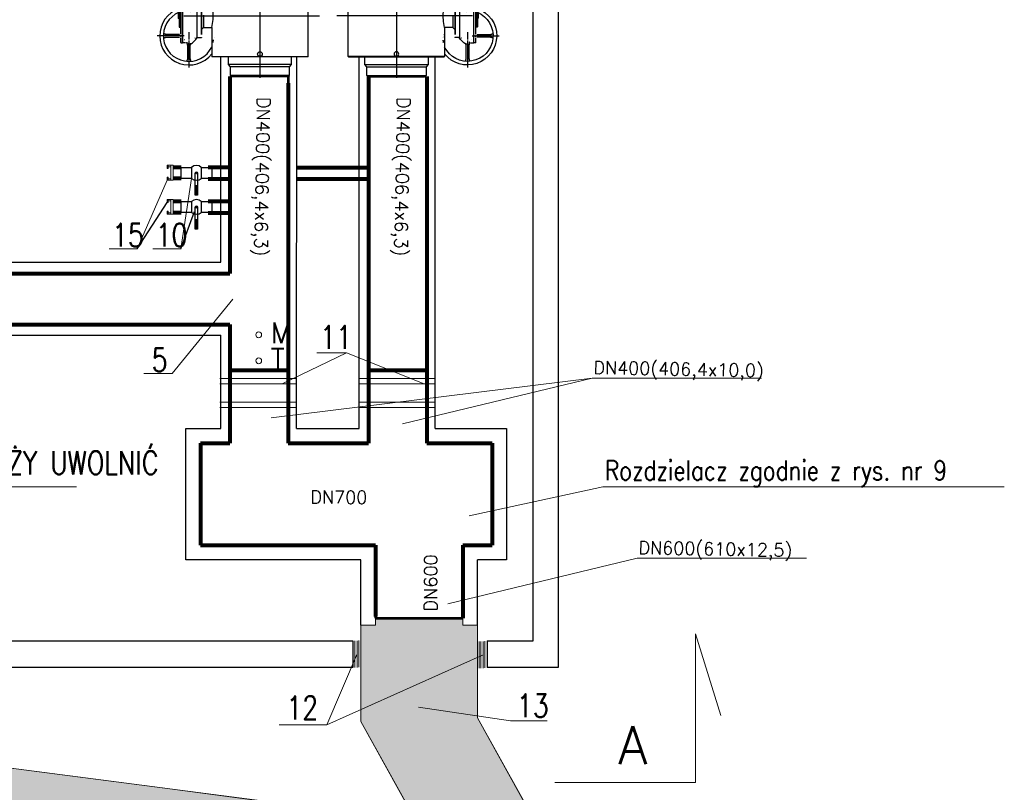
# Model space of a CAD drawing. Header units: metres. Extents: x 6538042 to 13082743, y 6022817 to 12049805.
# Tile 35 of 92: x 6539417 to 6539485, y 6024136 to 6024189. Entities that reach past the tile are written whole.
import ezdxf
from ezdxf.lldxf.tags import DXFTag

# ---------------------------------------------------------------- set-up
doc = ezdxf.new("R2010")
doc.units = ezdxf.units.M
doc.header["$MEASUREMENT"] = 0
doc.layers.get('0').update_dxf_attribs({"linetype": 'CONTINUOUS', "lineweight": 18})
for name, color, linetype in [('A400WW9_1', 7, 'CONTINUOUS'), ('d-izolacja', 251, 'CONTINUOUS'), ('d-małe zawory', 7, 'CONTINUOUS'), ('Default', 7, 'CONTINUOUS'), ('dg opis', 7, 'CONTINUOUS'), ('Q-6500-S', 7, 'CONTINUOUS'), ('W-400-20', 7, 'CONTINUOUS')]:
    doc.layers.add(name, color=color, linetype=linetype)
for name, color, linetype, lineweight in [('d-komora scian', 7, 'CONTINUOUS', 40), ('d-komora zawory', 7, 'CONTINUOUS', 13), ('d-opis', 7, 'CONTINUOUS', 18), ('d-powrot', 5, 'CONTINUOUS', 53), ('d-sciany komory', 7, 'CONTINUOUS', 30), ('d-zasilanie', 1, 'CONTINUOUS', 53), ('rury', 6, 'CONTINUOUS', 13)]:
    doc.layers.add(name, color=color, linetype=linetype, lineweight=lineweight)
doc.styles.get("Standard").update_dxf_attribs({"font": 'simplex.shx'})
doc.styles.add('STYL1', font='SIMPLEX.shx', dxfattribs={"width": 0.8})
tags = doc.linetypes.add('CENTER2', pattern=[28.575, 19.05, -3.175, 3.175, -3.175]).pattern_tags.tags
tags[10:11] = [DXFTag(74, 4), DXFTag(75, 0), DXFTag(340, '0'), DXFTag(46, 0.0), DXFTag(50, 0.0), DXFTag(44, 0.0), DXFTag(45, 0.0)]
tags[8:9] = [DXFTag(74, 4), DXFTag(75, 0), DXFTag(340, '0'), DXFTag(46, 0.0), DXFTag(50, 0.0), DXFTag(44, 0.0), DXFTag(45, 0.0)]
tags[6:7] = [DXFTag(74, 4), DXFTag(75, 0), DXFTag(340, '0'), DXFTag(46, 0.0), DXFTag(50, 0.0), DXFTag(44, 0.0), DXFTag(45, 0.0)]
tags[4:5] = [DXFTag(74, 4), DXFTag(75, 0), DXFTag(340, '0'), DXFTag(46, 0.0), DXFTag(50, 0.0), DXFTag(44, 0.0), DXFTag(45, 0.0)]

# ---------------------------------------------------------------- blocks, each defined once
blk = doc.blocks.new('400 gora')
at = {"layer": 'A400WW9_1', "color": 7, "linetype": 'Continuous'}
for p, q in [((6539680.554, 6024262.591), (6539680.444, 6024262.506)), ((6539684.508, 6024262.506), (6539680.444, 6024262.506)), ((6539680.444, 6024262.506), (6539680.444, 6024261.891)), ((6539684.398, 6024262.591), (6539680.554, 6024262.591)), ((6539684.508, 6024262.506), (6539684.398, 6024262.591)), ((6539684.508, 6024261.891), (6539684.508, 6024262.506)), ((6539680.444, 6024261.891), (6539680.301, 6024261.748)), ((6539684.508, 6024261.891), (6539680.444, 6024261.891)), ((6539684.651, 6024261.748), (6539684.508, 6024261.891)), ((6539679.194, 6024261.211), (6539679.174, 6024261.191)), ((6539685.778, 6024261.191), (6539679.174, 6024261.191)), ((6539679.174, 6024261.191), (6539679.174, 6024259.196)), ((6539679.194, 6024261.211), (6539685.758, 6024261.211)), ((6539684.651, 6024261.748), (6539680.301, 6024261.748)), ((6539680.301, 6024261.748), (6539680.301, 6024261.211)), ((6539684.651, 6024261.211), (6539684.651, 6024261.748)), ((6539685.778, 6024261.191), (6539685.758, 6024261.211)), ((6539685.778, 6024256.301), (6539685.778, 6024261.191)), ((6539678.156, 6024259.901), (6539678.146, 6024259.891)), ((6539678.146, 6024259.891), (6539678.146, 6024258.689)), ((6539678.156, 6024259.901), (6539678.156, 6024258.685)), ((6539678.456, 6024259.901), (6539678.156, 6024259.901)), ((6539678.456, 6024259.901), (6539678.456, 6024258.553)), ((6539678.466, 6024259.891), (6539678.456, 6024259.901)), ((6539678.466, 6024259.891), (6539678.466, 6024258.547)), ((6539679.243, 6024260.211), (6539679.243, 6024260.091)), ((6539678.616, 6024259.196), (6539678.466, 6024259.346)), ((6539678.616, 6024259.196), (6539678.616, 6024258.749)), ((6539679.174, 6024259.196), (6539678.616, 6024259.196)), ((6539678.146, 6024258.689), (6539678.142, 6024256.907)), ((6539678.156, 6024258.685), (6539678.156, 6024256.901)), ((6539678.456, 6024258.553), (6539678.456, 6024257.126)), ((6539678.466, 6024258.547), (6539678.466, 6024257.126)), ((6539678.616, 6024258.451), (6539678.616, 6024257.606)), ((6539678.466, 6024257.456), (6539678.616, 6024257.606)), ((6539678.616, 6024257.606), (6539679.174, 6024257.606)), ((6539679.174, 6024257.607), (6539679.174, 6024256.926)), ((6539678.165, 6024256.901), (6539678.456, 6024256.901)), ((6539678.456, 6024256.926), (6539678.456, 6024256.901)), ((6539678.456, 6024256.901), (6539678.466, 6024256.911)), ((6539678.466, 6024256.926), (6539678.466, 6024256.911)), ((6539679.174, 6024256.926), (6539679.174, 6024255.79)), ((6539679.323, 6024256.711), (6539679.243, 6024256.711)), ((6539679.243, 6024256.711), (6539679.243, 6024256.591)), ((6539679.296, 6024256.591), (6539679.243, 6024256.591)), ((6539679.174, 6024255.79), (6539679.174, 6024255.611)), ((6539685.778, 6024255.611), (6539685.778, 6024256.301)), ((6539679.174, 6024255.611), (6539685.778, 6024255.611)), ((6539679.174, 6024255.611), (6539679.194, 6024255.591)), ((6539685.758, 6024255.591), (6539679.194, 6024255.591)), ((6539680.301, 6024255.591), (6539680.301, 6024255.054)), ((6539684.651, 6024255.054), (6539680.301, 6024255.054)), ((6539680.301, 6024255.054), (6539680.444, 6024254.911)), ((6539684.508, 6024254.911), (6539684.651, 6024255.054)), ((6539684.651, 6024255.054), (6539684.651, 6024255.591)), ((6539685.758, 6024255.591), (6539685.778, 6024255.611)), ((6539684.508, 6024254.911), (6539680.444, 6024254.911)), ((6539680.444, 6024254.911), (6539680.444, 6024254.295)), ((6539684.508, 6024254.295), (6539684.508, 6024254.911)), ((6539684.508, 6024254.295), (6539680.444, 6024254.295)), ((6539680.444, 6024254.295), (6539680.554, 6024254.211)), ((6539684.398, 6024254.211), (6539680.554, 6024254.211)), ((6539684.398, 6024254.211), (6539684.508, 6024254.295))]:
    blk.add_line(p, q, dxfattribs=at)
for centre in [(6539682.476, 6024261.026), (6539682.476, 6024255.776)]:
    blk.add_circle(centre, 0.16, dxfattribs=at)
for start, end in [(355.4171, 13.92749), (346.07251, 355.4171)]:
    blk.add_arc((6539675.968, 6024258.401), 3.303, start, end, dxfattribs=at)
at = {"layer": 'Default', "color": 7, "linetype": 'CENTER2'}
for p, q in [((6539682.476, 6024262.64), (6539682.476, 6024254.153)), ((6539677.253, 6024258.401), (6539686.554, 6024258.401)), ((6539677.601, 6024257.276), (6539677.601, 6024256.776)), ((6539677.289, 6024257.026), (6539675.426, 6024257.026)), ((6539677.601, 6024256.713), (6539677.601, 6024254.851))]:
    blk.add_line(p, q, dxfattribs=at)
at = {"layer": 'Q-6500-S', "color": 7, "linetype": 'Continuous'}
for p, q in [((6539676.926, 6024259.151), (6539676.926, 6024258.64)), ((6539677.001, 6024259.181), (6539676.956, 6024259.181)), ((6539677.001, 6024259.181), (6539677.001, 6024258.934)), ((6539677.011, 6024259.213), (6539677.011, 6024259.336)), ((6539677.011, 6024259.16), (6539677.011, 6024259.213)), ((6539677.011, 6024258.673), (6539677.011, 6024259.16)), ((6539677.041, 6024259.413), (6539677.041, 6024259.421)), ((6539677.041, 6024258.684), (6539677.041, 6024259.413)), ((6539677.071, 6024259.451), (6539677.166, 6024259.451)), ((6539677.166, 6024259.435), (6539677.166, 6024259.451)), ((6539677.166, 6024258.978), (6539677.166, 6024259.435)), ((6539677.166, 6024259.431), (6539677.176, 6024259.431)), ((6539677.387, 6024259.451), (6539677.176, 6024259.451)), ((6539677.176, 6024259.435), (6539677.176, 6024259.451)), ((6539677.176, 6024258.723), (6539677.176, 6024259.435)), ((6539677.431, 6024259.496), (6539677.768, 6024259.496)), ((6539677.446, 6024259.658), (6539677.446, 6024259.516)), ((6539677.756, 6024259.516), (6539677.446, 6024259.516)), ((6539677.467, 6024259.676), (6539677.451, 6024259.667)), ((6539677.453, 6024259.516), (6539677.453, 6024259.496)), ((6539677.751, 6024259.667), (6539677.735, 6024259.676)), ((6539677.749, 6024259.496), (6539677.749, 6024259.516)), ((6539677.756, 6024259.516), (6539677.756, 6024259.658)), ((6539677.778, 6024259.511), (6539677.887, 6024259.699)), ((6539677.905, 6024259.72), (6539677.898, 6024259.715)), ((6539677.941, 6024259.732), (6539677.94, 6024259.732)), ((6539678.146, 6024259.732), (6539677.941, 6024259.732)), ((6539676.866, 6024258.551), (6539676.866, 6024258.401)), ((6539676.926, 6024258.64), (6539676.926, 6024257.651)), ((6539677.011, 6024259.026), (6539677.001, 6024259.026)), ((6539677.001, 6024258.934), (6539677.001, 6024257.621)), ((6539677.011, 6024258.596), (6539677.011, 6024258.673)), ((6539677.011, 6024258.527), (6539677.011, 6024258.596)), ((6539677.011, 6024258.269), (6539677.011, 6024258.527)), ((6539677.041, 6024257.231), (6539677.041, 6024258.684)), ((6539677.166, 6024256.73), (6539677.166, 6024258.978)), ((6539677.176, 6024256.718), (6539677.176, 6024258.723)), ((6539676.866, 6024258.401), (6539676.866, 6024258.251)), ((6539677.001, 6024257.776), (6539677.011, 6024257.776)), ((6539677.011, 6024258.199), (6539677.011, 6024258.269)), ((6539677.011, 6024257.99), (6539677.011, 6024258.199)), ((6539677.011, 6024257.991), (6539677.011, 6024257.621)), ((6539676.956, 6024257.621), (6539677.001, 6024257.621)), ((6539677.041, 6024257.157), (6539677.041, 6024257.231)), ((6539677.041, 6024256.661), (6539677.041, 6024256.894)), ((6539677.041, 6024256.601), (6539677.041, 6024256.661)), ((6539677.041, 6024256.571), (6539677.041, 6024256.601)), ((6539677.071, 6024256.541), (6539677.166, 6024256.541)), ((6539677.166, 6024256.601), (6539677.166, 6024256.73)), ((6539677.166, 6024256.541), (6539677.166, 6024256.601)), ((6539677.166, 6024256.561), (6539677.176, 6024256.561)), ((6539677.176, 6024256.601), (6539677.176, 6024256.718)), ((6539677.176, 6024256.541), (6539677.176, 6024256.601)), ((6539677.365, 6024256.541), (6539677.176, 6024256.541))]:
    blk.add_line(p, q, dxfattribs=at)
for centre, radius, start, end in [((6539677.601, 6024259.667), 0.13, 90, 172.58819), ((6539677.601, 6024259.667), 0.13, 7.41181, 90), ((6539676.956, 6024259.151), 0.03, 90, 180), ((6539677.011, 6024259.366), 0.03, 270, 0), ((6539677.071, 6024259.421), 0.03, 90, 180), ((6539677.373, 6024259.481), 0.03, 270, 345.52249), ((6539677.431, 6024259.466), 0.03, 90, 165.52249), ((6539677.456, 6024259.658), 0.01, 120, 180), ((6539677.462, 6024259.685), 0.01, 300, 352.58819), ((6539677.74, 6024259.685), 0.01, 187.41181, 240), ((6539677.746, 6024259.658), 0.01, 0, 60), ((6539677.752, 6024259.526), 0.03, 270, 330), ((6539677.751, 6024259.527), 0.0311, 273.94507, 293.12832), ((6539677.751, 6024259.527), 0.0311, 294.54529, 315.08108), ((6539677.941, 6024259.672), 0.06, 90, 150), ((6539677.94, 6024259.675), 0.0573, 89.3646, 128.10221), ((6539676.896, 6024258.551), 0.03, 90, 180), ((6539676.896, 6024258.611), 0.03, 270, 0), ((6539676.896, 6024258.251), 0.03, 180, 270), ((6539676.896, 6024258.191), 0.03, 0, 90), ((6539677.011, 6024257.96), 0.03, 0, 90), ((6539676.956, 6024257.651), 0.03, 180, 270), ((6539677.011, 6024257.591), 0.03, 0, 90), ((6539677.071, 6024256.571), 0.03, 180, 270), ((6539676.919, 6024257.708), 1.485, 302.60629, 327.37071)]:
    blk.add_arc(centre, radius, start, end, dxfattribs=at)
at = {"layer": 'W-400-20', "color": 7, "linetype": 'Continuous'}
for p, q in [((6539677.466, 6024258.763), (6539677.466, 6024258.741)), ((6539677.701, 6024258.605), (6539677.701, 6024258.605)), ((6539677.701, 6024258.605), (6539677.701, 6024258.605)), ((6539677.701, 6024258.605), (6539677.701, 6024258.605)), ((6539675.886, 6024257.161), (6539675.864, 6024257.161)), ((6539676.022, 6024257.126), (6539676.022, 6024257.126)), ((6539676.022, 6024257.126), (6539676.022, 6024257.126)), ((6539676.022, 6024257.126), (6539676.022, 6024257.126)), ((6539676.022, 6024257.126), (6539676.022, 6024257.126)), ((6539676.966, 6024257.126), (6539676.025, 6024257.126)), ((6539676.969, 6024257.126), (6539676.969, 6024257.126)), ((6539676.969, 6024257.126), (6539676.969, 6024257.126)), ((6539676.969, 6024257.126), (6539676.969, 6024257.126)), ((6539676.969, 6024257.126), (6539676.969, 6024257.126)), ((6539679.18, 6024257.126), (6539679.18, 6024257.126)), ((6539679.18, 6024257.126), (6539679.18, 6024257.126)), ((6539679.18, 6024257.126), (6539679.18, 6024257.126)), ((6539679.18, 6024257.126), (6539679.18, 6024257.126)), ((6539675.864, 6024256.891), (6539675.886, 6024256.891)), ((6539676.022, 6024256.926), (6539676.022, 6024256.926)), ((6539676.022, 6024256.926), (6539676.022, 6024256.926)), ((6539676.022, 6024256.926), (6539676.022, 6024256.926)), ((6539676.025, 6024256.926), (6539676.966, 6024256.926)), ((6539676.969, 6024256.926), (6539676.969, 6024256.926)), ((6539676.969, 6024256.926), (6539676.969, 6024256.926)), ((6539676.969, 6024256.926), (6539676.969, 6024256.926)), ((6539676.969, 6024256.926), (6539676.969, 6024256.926)), ((6539676.969, 6024256.926), (6539676.969, 6024256.926)), ((6539677.313, 6024256.741), (6539677.309, 6024256.746)), ((6539677.466, 6024256.582), (6539677.466, 6024256.53)), ((6539679.18, 6024256.926), (6539679.18, 6024256.926)), ((6539679.18, 6024256.926), (6539679.18, 6024256.926)), ((6539679.18, 6024256.926), (6539679.18, 6024256.926)), ((6539679.18, 6024256.926), (6539679.18, 6024256.926)), ((6539679.18, 6024256.926), (6539679.18, 6024256.926)), ((6539677.501, 6024256.394), (6539677.501, 6024256.394)), ((6539677.501, 6024256.394), (6539677.501, 6024256.393)), ((6539677.501, 6024256.393), (6539677.501, 6024256.393)), ((6539677.501, 6024256.39), (6539677.501, 6024255.45)), ((6539677.701, 6024256.393), (6539677.701, 6024256.394)), ((6539677.701, 6024256.394), (6539677.701, 6024256.394)), ((6539677.701, 6024256.393), (6539677.701, 6024256.393)), ((6539677.701, 6024256.393), (6539677.701, 6024256.393)), ((6539677.701, 6024256.393), (6539677.701, 6024256.393)), ((6539677.701, 6024256.393), (6539677.701, 6024256.393)), ((6539677.701, 6024255.45), (6539677.701, 6024256.39)), ((6539677.466, 6024255.31), (6539677.466, 6024255.288)), ((6539677.501, 6024255.447), (6539677.501, 6024255.447)), ((6539677.501, 6024255.447), (6539677.501, 6024255.447)), ((6539677.501, 6024255.447), (6539677.501, 6024255.447)), ((6539677.701, 6024255.447), (6539677.701, 6024255.447)), ((6539677.701, 6024255.447), (6539677.701, 6024255.447)), ((6539677.701, 6024255.447), (6539677.701, 6024255.447)), ((6539677.701, 6024255.447), (6539677.701, 6024255.447)), ((6539677.736, 6024255.288), (6539677.736, 6024255.31))]:
    blk.add_line(p, q, dxfattribs=at)
for centre, radius, start, end in [((6539677.601, 6024257.026), 2, 109.72463, 321.85962), ((6539677.601, 6024257.026), 1.75, 112.68809, 334.00825), ((6539675.984, 6024256.569), 0.558, 86.05213, 90.96515), ((6539677.009, 6024256.516), 0.611, 93.27285, 93.73679), ((6539676.969, 6024257.026), 0.1, 308.05206, 51.985), ((6539679.221, 6024256.474), 0.653, 89.39138, 93.59134), ((6539675.981, 6024257.577), 0.653, 269.39138, 273.59134), ((6539677.446, 6024256.582), 0.0198, 37.85822, 49.33275), ((6539677.431, 6024256.573), 0.0377, 1.78256, 35.92975), ((6539677.446, 6024256.582), 0.0198, 0.97484, 32.87303), ((6539678.211, 6024256.437), 0.712, 179.0174, 183.53024), ((6539678.111, 6024256.433), 0.611, 179.24593, 182.51159), ((6539677.601, 6024256.392), 0.1, 141.6597, 145.7723), ((6539677.601, 6024256.393), 0.1, 37.89394, 142.2105), ((6539677.601, 6024256.392), 0.1, 34.30541, 38.42289), ((6539677.123, 6024256.432), 0.58, 356.14259, 0.36693), ((6539679.218, 6024257.483), 0.558, 266.05213, 270.96515), ((6539678.111, 6024256.433), 0.611, 183.27285, 183.73679), ((6539678.058, 6024255.408), 0.558, 176.05213, 180.96515), ((6539677.049, 6024255.406), 0.653, 359.39138, 3.59134)]:
    blk.add_arc(centre, radius, start, end, dxfattribs=at)
for points, degree, knots in [([(6539677.465, 6024258.769), (6539677.465, 6024258.769), (6539677.466, 6024258.767), (6539677.466, 6024258.765), (6539677.466, 6024258.763)], 3, [0.7964747, 0.7964747, 0.7964747, 0.7964747, 0.8516398, 1, 1, 1, 1]), ([(6539675.864, 6024257.161), (6539675.862, 6024257.161), (6539675.861, 6024257.161), (6539675.859, 6024257.161), (6539675.859, 6024257.161)], 3, [0, 0, 0, 0, 0.13935, 0.1423709, 0.1423709, 0.1423709, 0.1423709]), ([(6539676.016, 6024257.127), (6539676.006, 6024257.128), (6539675.986, 6024257.13), (6539675.954, 6024257.143), (6539675.92, 6024257.157), (6539675.898, 6024257.159), (6539675.886, 6024257.161)], 3, [0, 0, 0, 0, 0.213455, 0.477334, 0.741212, 1, 1, 1, 1]), ([(6539675.886, 6024256.891), (6539675.898, 6024256.892), (6539675.92, 6024256.895), (6539675.954, 6024256.908), (6539675.986, 6024256.921), (6539676.006, 6024256.923), (6539676.016, 6024256.925)], 3, [0, 0, 0, 0, 0.258788, 0.522666, 0.786545, 1, 1, 1, 1]), ([(6539677.453, 6024256.601), (6539677.455, 6024256.6), (6539677.457, 6024256.598), (6539677.46, 6024256.597), (6539677.461, 6024256.595)], 2, [0, 0, 0, 0.5, 0.5, 1, 1, 1]), ([(6539677.466, 6024256.53), (6539677.468, 6024256.517), (6539677.47, 6024256.496), (6539677.484, 6024256.462), (6539677.497, 6024256.43), (6539677.499, 6024256.41), (6539677.5, 6024256.4)], 3, [0, 0, 0, 0, 0.258788, 0.522666, 0.786545, 1, 1, 1, 1]), ([(6539677.702, 6024256.399), (6539677.703, 6024256.41), (6539677.706, 6024256.43), (6539677.719, 6024256.462), (6539677.732, 6024256.496), (6539677.735, 6024256.517), (6539677.736, 6024256.53)], 3, [0, 0, 0, 0, 0.213455, 0.477334, 0.741212, 1, 1, 1, 1]), ([(6539678.026, 6024256.877), (6539678.027, 6024256.88), (6539678.028, 6024256.882), (6539678.03, 6024256.884), (6539678.032, 6024256.886)], 2, [0, 0, 0, 0.5, 0.5, 1, 1, 1]), ([(6539679.338, 6024256.891), (6539679.34, 6024256.891), (6539679.341, 6024256.89), (6539679.343, 6024256.89), (6539679.343, 6024256.89)], 3, [0, 0, 0, 0, 0.13935, 0.1413625, 0.1413625, 0.1413625, 0.1413625]), ([(6539677.466, 6024255.288), (6539677.466, 6024255.287), (6539677.466, 6024255.284), (6539677.465, 6024255.282), (6539677.464, 6024255.281)], 3, [0, 0, 0, 0, 0.13935, 0.2319815, 0.2319815, 0.2319815, 0.2319815]), ([(6539677.5, 6024255.441), (6539677.499, 6024255.43), (6539677.497, 6024255.41), (6539677.484, 6024255.378), (6539677.47, 6024255.345), (6539677.468, 6024255.323), (6539677.466, 6024255.31)], 3, [0, 0, 0, 0, 0.213455, 0.477334, 0.741212, 1, 1, 1, 1]), ([(6539677.736, 6024255.31), (6539677.735, 6024255.323), (6539677.732, 6024255.345), (6539677.719, 6024255.378), (6539677.706, 6024255.41), (6539677.703, 6024255.43), (6539677.702, 6024255.441)], 3, [0, 0, 0, 0, 0.258788, 0.522666, 0.786545, 1, 1, 1, 1]), ([(6539677.737, 6024255.283), (6539677.737, 6024255.284), (6539677.736, 6024255.285), (6539677.736, 6024255.287), (6539677.736, 6024255.288)], 3, [0.8475941, 0.8475941, 0.8475941, 0.8475941, 0.8516398, 1, 1, 1, 1])]:
    blk.add_open_spline(points, degree=degree, knots=knots, dxfattribs=at)
for points in [[(6539677.736, 6024258.763), (6539677.736, 6024258.764), (6539677.736, 6024258.766), (6539677.737, 6024258.767)], [(6539675.86, 6024256.89), (6539675.861, 6024256.89), (6539675.862, 6024256.891), (6539675.864, 6024256.891)]]:
    blk.add_open_spline(points, degree=3, dxfattribs=at)

msp = doc.modelspace()

# ---------------------------------------------------------------- hatches: boundary and pattern name
at = {"layer": 'd-zasilanie', "lineweight": 13}
h = msp.add_hatch(dxfattribs=at)
h.set_pattern_fill('TRANS', color=256)
h.paths.add_polyline_path([(6539379.35647, 6024158.83186), (6539385.34383, 6024158.81967), (6539385.34383, 6024157.9981), (6539386.34383, 6024157.9981), (6539386.34383, 6024146.48104), (6539386.47877, 6024145.2737), (6539386.72496, 6024144.48489), (6539386.98126, 6024143.93562), (6539387.44638, 6024143.21563), (6539387.83321, 6024142.76501), (6539388.64173, 6024142.07525), (6539389.44531, 6024141.61511), (6539390.1152, 6024141.35823), (6539390.58872, 6024141.24211), (6539392.42806, 6024141.00161), (6539397.52109, 6024140.33568), (6539414.22326, 6024138.15183), (6539426.73161, 6024136.51633), (6539433.77596, 6024135.59526), (6539435.81899, 6024135.19382), (6539437.43412, 6024134.47512), (6539438.57736, 6024133.67297), (6539439.5113, 6024132.75468), (6539440.48051, 6024131.37022), (6539441.19716, 6024129.64357), (6539441.51495, 6024127.38222), (6539441.66669, 6024125.61498), (6539442.00615, 6024122.13781), (6539442.49325, 6024117.14838), (6539443.55797, 6024106.24223), (6539435.55797, 6024106.24223), (6539434.83854, 6024113.6115), (6539434.45578, 6024117.53223), (6539434.06672, 6024121.51745), (6539433.81447, 6024124.1013), (6539433.12281, 6024125.35789), (6539432.47115, 6024126.1752), (6539431.72126, 6024126.88157), (6539430.84007, 6024127.49908), (6539429.87852, 6024127.98013), (6539429.40796, 6024128.15503), (6539418.42211, 6024129.59146), (6539405.33853, 6024131.30217), (6539400.56626, 6024131.92616), (6539394.87576, 6024132.67021), (6539389.19882, 6024133.41249), (6539386.55005, 6024133.75882), (6539385.71484, 6024133.93681), (6539384.9367, 6024134.1726), (6539384.09533, 6024134.50975), (6539383.27254, 6024134.93149), (6539382.34375, 6024135.53521), (6539381.37861, 6024136.34149), (6539380.36503, 6024137.4632), (6539379.59595, 6024138.61615), (6539378.89763, 6024140.12191), (6539378.5476, 6024141.30361), (6539378.38353, 6024142.20972), (6539378.34383, 6024144.56136), (6539378.34383, 6024151.47234), (6539378.34383, 6024158.11074), (6539379.34383, 6024158.11074)])
h = msp.add_hatch(dxfattribs=at)
h.set_pattern_fill('TRANS', color=5)
h.paths.add_polyline_path([(6539441.50933, 6024148.14196), (6539441.50924, 6024147.64953), (6539440.50924, 6024147.64953), (6539440.50924, 6024141.04279), (6539454.63979, 6024115.64432), (6539455.77614, 6024096.18052), (6539463.73778, 6024096.42152), (6539462.59571, 6024115.98327), (6539448.50924, 6024141.30251), (6539448.50924, 6024147.66848), (6539447.50924, 6024147.66848), (6539447.50421, 6024148.14206)])

# ---------------------------------------------------------------- linework, layer by layer
for p, q in [((6539463.46692, 6024136.85896), (6539463.46692, 6024147.07217)), ((6539463.46692, 6024147.07217), (6539465.19708, 6024141.47137)), ((6539448.90625, 6024145.6251), (6539438.17153, 6024140.82752)), ((6539453.82773, 6024136.85896), (6539463.46692, 6024136.85896))]:
    msp.add_line(p, q)
at = {"layer": 'd-izolacja'}
for p, q in [((6539430.90781, 6024172.54714), (6539430.9127, 6024186.64171)), ((6539436.10354, 6024161.14196), (6539436.11271, 6024186.64171)), ((6539440.40027, 6024161.14196), (6539440.40943, 6024186.64171)), ((6539445.60715, 6024180.64712), (6539445.6095, 6024186.64171)), ((6539445.60026, 6024161.14196), (6539445.60715, 6024180.64712)), ((6539375.12965, 6024172.54714), (6539430.90781, 6024172.54714)), ((6539377.78292, 6024167.54714), (6539430.90717, 6024167.54714)), ((6539430.90364, 6024161.14196), (6539430.90717, 6024167.54714)), ((6539428.51732, 6024152.14196), (6539428.51732, 6024161.14196)), ((6539428.51732, 6024161.14196), (6539430.90364, 6024161.14196)), ((6539436.10354, 6024161.14196), (6539440.40027, 6024161.14196)), ((6539445.60026, 6024161.14196), (6539450.50924, 6024161.14196)), ((6539450.50924, 6024161.14196), (6539450.50924, 6024152.14196)), ((6539431.53695, 6024160.14196), (6539429.53695, 6024160.14196)), ((6539429.53695, 6024160.14196), (6539429.53695, 6024158.89262)), ((6539449.50924, 6024153.14196), (6539448.22311, 6024153.14196)), ((6539440.50924, 6024152.14196), (6539428.51732, 6024152.14196)), ((6539440.50924, 6024147.64953), (6539440.50924, 6024152.14196)), ((6539448.50924, 6024147.66848), (6539448.50924, 6024152.14196)), ((6539450.50924, 6024152.14196), (6539448.50924, 6024152.14196))]:
    msp.add_line(p, q, dxfattribs=at)
at = {"layer": 'd-komora scian', "linetype": 'Continuous', "lineweight": 13}
for p, q in [((6539436.03889, 6024164.58183), (6539430.83838, 6024164.58183)), ((6539445.57677, 6024164.58183), (6539440.37626, 6024164.58183)), ((6539436.03876, 6024164.21375), (6539430.83828, 6024164.21375)), ((6539445.57664, 6024164.21375), (6539440.37616, 6024164.21375)), ((6539436.03819, 6024162.58183), (6539430.83781, 6024162.58183)), ((6539436.03832, 6024162.94991), (6539430.83791, 6024162.94991)), ((6539445.57607, 6024162.58183), (6539440.37569, 6024162.58183)), ((6539445.5762, 6024162.94991), (6539440.37579, 6024162.94991))]:
    msp.add_line(p, q, dxfattribs=at)
at = {"layer": 'd-komora zawory', "linetype": 'Continuous'}
msp.add_line((6539421.00536, 6024157.14104), (6539398.6869, 6024157.14104), dxfattribs=at)
at = {"layer": 'd-komora zawory'}
for p, q in [((6539439.98068, 6024146.57708), (6539439.98516, 6024144.74308)), ((6539440.09282, 6024146.57708), (6539440.0973, 6024144.74308)), ((6539440.25877, 6024146.58157), (6539440.26325, 6024144.74756)), ((6539440.37651, 6024146.59941), (6539440.38099, 6024144.7654)), ((6539448.62591, 6024146.53762), (6539448.63039, 6024144.70362)), ((6539448.73805, 6024146.53762), (6539448.74253, 6024144.70362)), ((6539448.90401, 6024146.5421), (6539448.90849, 6024144.7081)), ((6539449.02175, 6024146.55995), (6539449.02623, 6024144.72594)), ((6539440.26098, 6024145.68057), (6539438.17153, 6024140.82752)), ((6539434.90254, 6024140.82752), (6539438.17153, 6024140.82752))]:
    msp.add_line(p, q, dxfattribs=at)
for centre in [(6539433.50832, 6024167.5739), (6539433.50937, 6024165.78965)]:
    msp.add_circle(centre, 0.19924, dxfattribs=at)
at = {"layer": 'd-małe zawory'}
for p, q in [((6539428.90493, 6024179.05665), (6539428.90493, 6024178.30143)), ((6539429.57103, 6024179.05665), (6539429.57103, 6024178.30143)), ((6539429.31354, 6024177.80068), (6539429.15967, 6024177.80068)), ((6539429.31354, 6024177.76415), (6539429.15967, 6024177.76415)), ((6539429.31354, 6024177.7284), (6539429.15967, 6024177.7284)), ((6539429.31354, 6024177.67977), (6539429.15967, 6024177.67977)), ((6539429.31354, 6024177.64323), (6539429.15967, 6024177.64323)), ((6539429.31354, 6024177.60748), (6539429.15967, 6024177.60748)), ((6539429.31354, 6024177.56024), (6539429.15967, 6024177.56024)), ((6539429.31354, 6024177.52371), (6539429.15967, 6024177.52371)), ((6539429.31354, 6024177.48796), (6539429.15967, 6024177.48796)), ((6539429.31354, 6024177.43933), (6539429.15967, 6024177.43933)), ((6539429.31354, 6024177.40279), (6539429.15967, 6024177.40279)), ((6539428.90493, 6024176.72045), (6539428.90493, 6024175.96522)), ((6539429.31354, 6024177.36704), (6539429.15967, 6024177.36704)), ((6539429.31354, 6024177.32505), (6539429.15967, 6024177.32505)), ((6539429.31354, 6024177.28851), (6539429.15967, 6024177.28851)), ((6539429.31354, 6024177.25276), (6539429.15967, 6024177.25276)), ((6539429.31354, 6024177.21601), (6539429.15967, 6024177.21601)), ((6539429.31354, 6024177.17948), (6539429.15967, 6024177.17948)), ((6539429.31354, 6024177.14373), (6539429.15967, 6024177.14373)), ((6539429.57103, 6024176.72045), (6539429.57103, 6024175.96522)), ((6539425.18175, 6024173.47684), (6539427.21997, 6024176.65352)), ((6539428.17419, 6024173.47684), (6539429.09503, 6024176.02034)), ((6539429.31354, 6024175.46448), (6539429.15967, 6024175.46448)), ((6539429.31354, 6024175.42795), (6539429.15967, 6024175.42795)), ((6539429.31354, 6024175.3922), (6539429.15967, 6024175.3922)), ((6539429.31354, 6024175.34356), (6539429.15967, 6024175.34356)), ((6539429.31354, 6024175.30703), (6539429.15967, 6024175.30703)), ((6539429.31354, 6024175.27128), (6539429.15967, 6024175.27128)), ((6539429.31354, 6024175.22404), (6539429.15967, 6024175.22404)), ((6539429.31354, 6024175.18751), (6539429.15967, 6024175.18751)), ((6539429.31354, 6024175.15176), (6539429.15967, 6024175.15176)), ((6539429.31354, 6024175.10312), (6539429.15967, 6024175.10312)), ((6539429.31354, 6024175.06659), (6539429.15967, 6024175.06659)), ((6539429.31354, 6024175.03084), (6539429.15967, 6024175.03084)), ((6539429.31354, 6024174.98884), (6539429.15967, 6024174.98884)), ((6539429.31354, 6024174.95231), (6539429.15967, 6024174.95231)), ((6539429.31354, 6024174.91656), (6539429.15967, 6024174.91656)), ((6539429.31354, 6024174.8798), (6539429.15967, 6024174.8798)), ((6539429.31354, 6024174.84327), (6539429.15967, 6024174.84327)), ((6539429.31354, 6024174.80752), (6539429.15967, 6024174.80752))]:
    msp.add_line(p, q, dxfattribs=at)
for points in [[(6539428.90493, 6024178.30143), (6539428.19026, 6024178.30143), (6539428.19026, 6024179.05665), (6539428.90493, 6024179.05665)], [(6539429.57103, 6024179.05665), (6539430.28571, 6024179.05665), (6539430.28571, 6024178.30143), (6539429.57103, 6024178.30143)], [(6539428.90493, 6024175.96522), (6539428.19026, 6024175.96522), (6539428.19026, 6024176.72045), (6539428.90493, 6024176.72045)], [(6539429.57103, 6024176.72045), (6539430.28571, 6024176.72045), (6539430.28571, 6024175.96522), (6539429.57103, 6024175.96522)]]:
    msp.add_lwpolyline(points, dxfattribs=at)
for points in [[(6539429.31354, 6024178.67904), (6539429.31354, 6024177.14373), (6539429.15967, 6024177.14373), (6539429.15967, 6024178.67904)], [(6539429.31354, 6024176.34283), (6539429.31354, 6024174.80752), (6539429.15967, 6024174.80752), (6539429.15967, 6024176.34283)]]:
    msp.add_lwpolyline(points, close=True, dxfattribs=at)
for centre in [(6539429.23798, 6024178.67904), (6539429.23798, 6024176.34283)]:
    msp.add_circle(centre, 0.07556, dxfattribs=at)
for centre, start, end in [((6539429.23798, 6024178.67904), 48.5875888, 131.4124112), ((6539429.23798, 6024178.67904), 228.5875884, 311.4124116), ((6539429.23798, 6024176.34283), 48.5875888, 131.4124112), ((6539429.23798, 6024176.34283), 228.5875884, 311.4124116)]:
    msp.add_arc(centre, 0.5035, start, end, dxfattribs=at)
at = {"layer": 'd-opis', "lineweight": 13}
for p, q in [((6539425.18175, 6024173.47684), (6539427.21997, 6024178.18219)), ((6539428.17419, 6024173.47684), (6539428.90493, 6024178.30143)), ((6539434.3589, 6024161.87028), (6539456.38315, 6024164.59988)), ((6539456.38315, 6024164.59988), (6539443.37629, 6024161.45799)), ((6539456.38315, 6024164.59988), (6539467.9937, 6024164.59988)), ((6539447.93359, 6024155.15488), (6539457.1033, 6024157.14624)), ((6539457.1033, 6024157.14624), (6539484.64692, 6024157.14624)), ((6539459.47614, 6024152.25117), (6539446.46928, 6024149.10929)), ((6539459.47614, 6024152.25117), (6539471.08669, 6024152.25117))]:
    msp.add_line(p, q, dxfattribs=at)
at = {"layer": 'd-opis', "linetype": 'Continuous'}
for p, q in [((6539423.25452, 6024173.47684), (6539425.18175, 6024173.47684)), ((6539426.24697, 6024173.47684), (6539428.17419, 6024173.47684)), ((6539431.73455, 6024170.0159), (6539427.56284, 6024164.91836)), ((6539425.63562, 6024164.91836), (6539427.56284, 6024164.91836)), ((6539450.77981, 6024141.0868), (6539444.46708, 6024142.03892)), ((6539453.30169, 6024141.0868), (6539450.77981, 6024141.0868))]:
    msp.add_line(p, q, dxfattribs=at)
at = {"layer": 'd-opis'}
for p, q in [((6539435.11573, 6024164.21375), (6539439.53135, 6024166.34186)), ((6539439.53135, 6024166.34186), (6539437.4841, 6024166.34186)), ((6539439.53135, 6024166.34186), (6539444.84594, 6024164.21375))]:
    msp.add_line(p, q, dxfattribs=at)
at = {"layer": 'd-powrot', "lineweight": 80}
for p, q in [((6539431.53695, 6024185.28082), (6539431.53695, 6024184.79987)), ((6539435.53695, 6024184.83177), (6539435.53695, 6024160.14196)), ((6539441.03367, 6024185.2771), (6539441.03367, 6024184.79615)), ((6539445.03367, 6024185.28723), (6539445.03367, 6024184.82805)), ((6539445.03367, 6024184.82805), (6539445.03367, 6024160.14196)), ((6539431.53695, 6024184.79987), (6539431.53695, 6024171.77377)), ((6539441.03367, 6024184.79615), (6539441.03367, 6024160.14196)), ((6539428.18126, 6024179.05665), (6539427.63386, 6024179.05665)), ((6539431.53695, 6024179.05665), (6539430.03836, 6024179.05665)), ((6539436.10998, 6024179.05665), (6539441.03367, 6024179.05665)), ((6539428.18126, 6024178.28182), (6539427.63386, 6024178.28182)), ((6539431.53695, 6024178.25665), (6539430.03836, 6024178.25665)), ((6539436.1097, 6024178.27182), (6539441.03367, 6024178.27182)), ((6539428.18126, 6024176.72045), (6539427.63386, 6024176.72045)), ((6539431.53695, 6024176.72045), (6539430.03836, 6024176.72045)), ((6539428.18126, 6024175.94562), (6539427.63386, 6024175.94562)), ((6539431.53695, 6024175.92045), (6539430.03836, 6024175.92045)), ((6539376.40437, 6024171.77377), (6539431.53695, 6024171.77377)), ((6539376.40437, 6024168.29714), (6539431.53695, 6024168.2735)), ((6539431.53695, 6024168.2735), (6539431.53695, 6024160.14196)), ((6539431.50304, 6024165.14184), (6539435.53695, 6024165.14184)), ((6539440.99976, 6024165.14184), (6539445.03367, 6024165.14184)), ((6539429.51732, 6024160.14196), (6539431.53695, 6024160.14196)), ((6539429.51732, 6024160.14196), (6539429.51732, 6024153.14196)), ((6539435.53695, 6024160.14196), (6539441.03367, 6024160.14196)), ((6539445.03367, 6024160.14196), (6539449.50924, 6024160.14196)), ((6539449.50924, 6024160.14196), (6539449.50924, 6024153.14196)), ((6539429.51732, 6024153.14196), (6539441.50924, 6024153.14196)), ((6539441.50924, 6024153.14196), (6539441.50924, 6024148.25471)), ((6539447.50924, 6024153.14196), (6539447.50421, 6024148.14206)), ((6539447.50924, 6024153.14196), (6539449.50924, 6024153.14196))]:
    msp.add_line(p, q, dxfattribs=at)
at = {"layer": 'd-powrot'}
for p, q in [((6539435.53695, 6024185.29095), (6539435.53695, 6024184.83177)), ((6539441.50924, 6024153.14196), (6539441.50933, 6024148.14196)), ((6539441.50924, 6024148.14196), (6539447.50924, 6024148.14206))]:
    msp.add_line(p, q, dxfattribs=at)
at = {"layer": 'd-powrot', "lineweight": 15}
for p, q in [((6539447.50924, 6024153.14196), (6539447.50924, 6024147.66848)), ((6539441.50924, 6024147.64953), (6539441.50933, 6024148.14196)), ((6539441.50924, 6024147.64953), (6539440.50924, 6024147.64953)), ((6539440.50924, 6024147.64953), (6539440.50924, 6024141.04279)), ((6539447.50924, 6024147.66848), (6539448.50924, 6024147.66848)), ((6539448.50924, 6024147.66848), (6539448.50924, 6024141.30251)), ((6539440.50924, 6024141.04279), (6539454.67516, 6024115.58075)), ((6539448.50924, 6024141.30251), (6539462.64441, 6024115.89574))]:
    msp.add_line(p, q, dxfattribs=at)
at = {"layer": 'd-sciany komory'}
for p, q in [((6539454.05834, 6024197.21504), (6539454.05834, 6024144.7484)), ((6539452.32223, 6024146.58926), (6539452.32223, 6024195.58926)), ((6539396.93168, 6024146.58926), (6539430.07712, 6024146.58926)), ((6539396.93168, 6024146.58926), (6539430.07712, 6024146.58926)), ((6539430.07712, 6024146.58926), (6539439.95319, 6024146.58926)), ((6539430.07712, 6024146.58926), (6539439.95319, 6024146.58926)), ((6539439.95319, 6024146.58926), (6539439.95319, 6024144.7484)), ((6539439.955, 6024146.47249), (6539439.955, 6024144.84671)), ((6539449.17802, 6024146.58926), (6539452.32223, 6024146.58926)), ((6539449.17802, 6024146.58926), (6539452.32223, 6024146.58926)), ((6539449.17802, 6024146.58926), (6539449.17802, 6024144.7484)), ((6539430.07712, 6024144.7484), (6539395.58915, 6024144.7484)), ((6539439.95319, 6024144.7484), (6539430.07712, 6024144.7484)), ((6539454.05834, 6024144.7484), (6539449.17802, 6024144.7484))]:
    msp.add_line(p, q, dxfattribs=at)
at = {"layer": 'd-zasilanie', "lineweight": 15}
msp.add_line((6539390.51478, 6024141.25178), (6539434.45787, 6024135.50609), dxfattribs=at)
at = {"layer": 'd-zasilanie', "lineweight": 13}
msp.add_lwpolyline([(6539379.35647, 6024158.83186), (6539385.34383, 6024158.81967), (6539385.34383, 6024157.9981), (6539386.34383, 6024157.9981), (6539386.34383, 6024146.48104), (6539386.47877, 6024145.2737), (6539386.72496, 6024144.48489), (6539386.98126, 6024143.93562), (6539387.44638, 6024143.21563), (6539387.83321, 6024142.76501), (6539388.64173, 6024142.07525), (6539389.44531, 6024141.61511), (6539390.1152, 6024141.35823), (6539390.58872, 6024141.24211), (6539392.42806, 6024141.00161), (6539397.52109, 6024140.33568), (6539414.22326, 6024138.15183), (6539426.73161, 6024136.51633), (6539433.77596, 6024135.59526)], dxfattribs=at)
at = {"layer": 'd-zasilanie', "color": 5, "lineweight": 13}
msp.add_lwpolyline([(6539441.50933, 6024148.14196), (6539441.50924, 6024147.64953), (6539440.50924, 6024147.64953), (6539440.50924, 6024141.04279), (6539454.63979, 6024115.64432), (6539455.77614, 6024096.18052), (6539463.73778, 6024096.42152), (6539462.59571, 6024115.98327), (6539448.50924, 6024141.30251), (6539448.50924, 6024147.66848), (6539447.50924, 6024147.66848), (6539447.50421, 6024148.14206), (6539441.50933, 6024148.14196)], dxfattribs=at)
at = {"layer": 'rury'}
for p, q in [((6539427.63386, 6024178.40187), (6539427.63386, 6024178.99261)), ((6539427.63386, 6024178.40187), (6539427.63386, 6024178.99261)), ((6539427.63386, 6024176.06567), (6539427.63386, 6024176.65641)), ((6539427.63386, 6024176.06567), (6539427.63386, 6024176.65641))]:
    msp.add_line(p, q, dxfattribs=at)
for points in [[(6539427.29465, 6024179.19577), (6539427.29465, 6024178.98972), (6539427.21997, 6024178.98972), (6539427.21997, 6024179.19577)], [(6539427.48133, 6024179.19577), (6539427.48133, 6024179.10184), (6539427.29465, 6024179.10184), (6539427.29465, 6024179.19577)], [(6539427.63386, 6024179.19577), (6539427.63386, 6024178.18219), (6539427.48133, 6024178.18219), (6539427.48133, 6024179.19577)], [(6539427.29465, 6024178.18219), (6539427.29465, 6024178.38824), (6539427.21997, 6024178.38824), (6539427.21997, 6024178.18219)], [(6539427.48133, 6024178.18219), (6539427.48133, 6024178.27612), (6539427.29465, 6024178.27612), (6539427.29465, 6024178.18219)], [(6539427.29465, 6024176.85957), (6539427.29465, 6024176.65352), (6539427.21997, 6024176.65352), (6539427.21997, 6024176.85957)], [(6539427.48133, 6024176.85957), (6539427.48133, 6024176.76563), (6539427.29465, 6024176.76563), (6539427.29465, 6024176.85957)], [(6539427.63386, 6024176.85957), (6539427.63386, 6024175.84599), (6539427.48133, 6024175.84599), (6539427.48133, 6024176.85957)], [(6539427.29465, 6024175.84599), (6539427.29465, 6024176.05204), (6539427.21997, 6024176.05204), (6539427.21997, 6024175.84599)], [(6539427.48133, 6024175.84599), (6539427.48133, 6024175.93992), (6539427.29465, 6024175.93992), (6539427.29465, 6024175.84599)]]:
    msp.add_lwpolyline(points, close=True, dxfattribs=at)

# ---------------------------------------------------------------- block references
at = {"layer": 'd-komora zawory'}
msp.add_blockref('400 gora', (-248.88323, -68.94895), dxfattribs=at)
at = {"layer": 'd-komora zawory', "xscale": -1}
msp.add_blockref('400 gora', (13079125.43176, -68.94895), dxfattribs=at)

# ---------------------------------------------------------------- texts
at = {"layer": 'd-opis'}
for s, height, rotation, p in [('DN400(406,4x6,3)', 0.8855447, 268.9643743, (6539433.40622, 6024183.87772)), ('DN400(406,4x6,3)', 0.8855447, 268.9643743, (6539443.01117, 6024183.87772)), ('M', 1.41687, 359.9738783, (6539434.32391, 6024166.99667)), ('T', 1.41687, 359.9738783, (6539434.32496, 6024165.21243)), ('DN400(406,4x10,0)', 0.8855447, 358.9643743, (6539456.45199, 6024164.88823)), ('DN700', 0.885545, 359.5624104, (6539437.04492, 6024156.00655)), ('DN600(610x12,5)', 0.8855447, 358.9643743, (6539459.54498, 6024152.53952)), ('DN600', 0.885545, 90, (6539445.74688, 6024148.60343))]:
    msp.add_text(s, height=height, rotation=rotation, dxfattribs=at).set_placement(p)
msp.add_text('A', height=2.60935, dxfattribs=at).set_placement((6539458.1697, 6024138.11297))
at = {"layer": 'dg opis', "color": 7, "linetype": 'Continuous', "lineweight": 60, "char_height": 1.59398, "attachment_point": 1, "style": 'STYL1'}
for s, width, insert in [('\\A1;15', 26.3298502, (6539423.44525, 6024175.21483)), ('\\A1;10', 26.3298502, (6539426.43769, 6024175.21483)), ('\\A1;11', 29.8725223, (6539437.72458, 6024168.2019)), ('\\A1;5', 26.3298502, (6539426.16694, 6024166.65635)), ('\\A1;13\\P ', 26.3298502, (6539451.21581, 6024142.93403)), ('\\A1;12\\P ', 26.3298502, (6539435.4012, 6024142.79112))]:
    msp.add_mtext_dynamic_manual_height_columns(s, width=width, gutter_width=12.5, heights=[0], dxfattribs=dict(at, insert=insert))
at = {"layer": 'dg opis', "color": 7, "linetype": 'Continuous', "lineweight": 90, "insert": (6539399.3111, 6024159.592), "char_height": 1.5939804, "attachment_point": 1, "style": 'STYL1'}
msp.add_mtext_dynamic_manual_height_columns('\\A1;PUNKT STAŁY NALEŻY UWOLNIĆ', width=26.3298502, gutter_width=12.5, heights=[0], dxfattribs=at)
at = {"layer": 'dg opis', "color": 7, "linetype": 'Continuous', "lineweight": 30, "insert": (6539457.25604, 6024158.95275), "char_height": 1.3548833, "attachment_point": 1, "style": 'STYL1'}
msp.add_mtext_dynamic_manual_height_columns('\\A1;Rozdzielacz zgodnie z rys. nr 9', width=77.4971921, gutter_width=12.5, heights=[0], dxfattribs=at)

doc.saveas('drawing.dxf')
